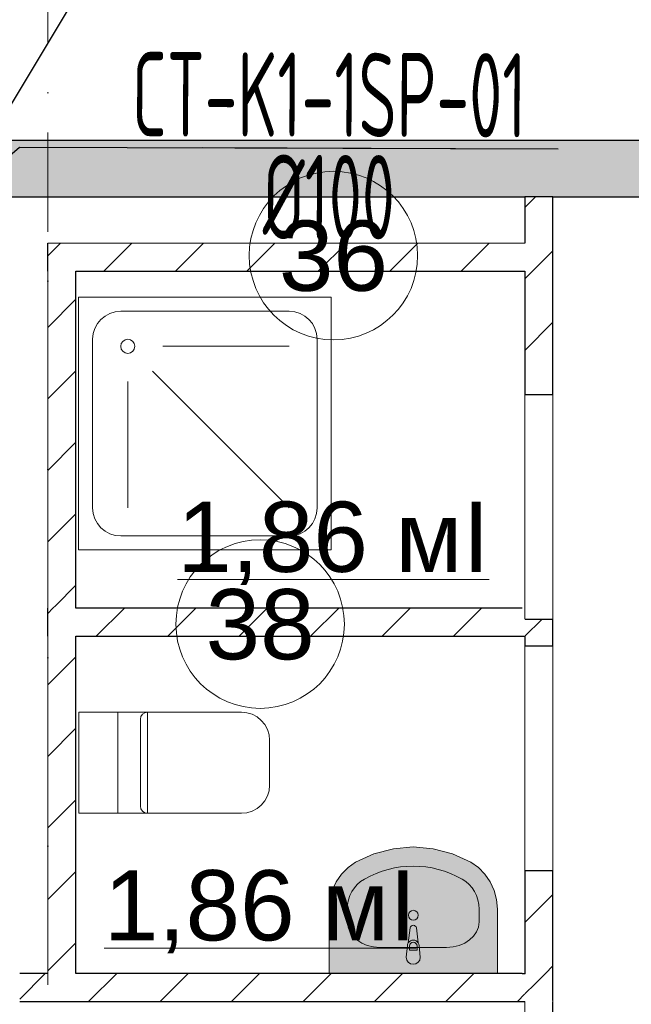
# Model space of a CAD drawing. Header units: millimetres. Extents: x -2890 to 117730, y -526 to 88572.
# Tile 16 of 65: x 22986 to 25165, y 74396 to 77901. Entities that reach past the tile are written whole.
import ezdxf
from ezdxf import colors
from ezdxf.entities.mleader import LeaderData, LeaderLine
from ezdxf.enums import TextEntityAlignment as Align
from ezdxf.math import Vec2, Vec3

# ---------------------------------------------------------------- set-up
doc = ezdxf.new("R2010")
doc.units = ezdxf.units.MM
doc.header["$MEASUREMENT"] = 0
doc.set_wipeout_variables(frame=1)
doc.linetypes.add('Wipeout_Contour', pattern=[1000, 0, -1000])
doc.linetypes.add('Штрихпунктирная', pattern=[6.702778, 3.527778, -1.763889, 0, -1.411111])
for name, color, linetype in [('P-K1KLN', 221, 'Continuous'), ('P-K1KLNC', 3, 'Continuous'), ('P-K1KLT', 221, 'Continuous'), ('ВК_Текст', 7, 'Continuous'), ('Интерьер - Оборудование', 7, 'Continuous'), ('Конструктив - Стена сущ для демонтажного плана', 7, 'Continuous'), ('Конструктив - Стена сущ для Кладочного плана', 7, 'Continuous'), ('Конструктив - Стены блок 100 нов', 7, 'Continuous'), ('Элемент Модели - Зона', 7, 'Continuous'), ('Элемент Модели - Оси', 7, 'Continuous')]:
    doc.layers.add(name, color=color, linetype=linetype)
doc.styles.add('ROMANC', font='ROMANC.shx', dxfattribs={"width": 0.75})
doc.styles.get("Standard").update_dxf_attribs({"font": 'ARIALUNI.TTF', "height": 250})
doc.styles.add('СГЕНЕРИР_СТИЛЬ_4', font='arial.ttf')
pattern_1 = [(45, (-30913.89, 8295.99), (-127.2792, 127.2792), [])]

# ---------------------------------------------------------------- blocks, each defined once
blk = doc.blocks.new('K1KOLONNO_RUS')
at = {"layer": 'P-K1KLNC'}
blk.add_line((-75, 0), (75, 0), dxfattribs=at)
at = {"layer": 'P-K1KLN', "style": 'ROMANC', "width": 0.55}
blk.add_attdef('KOLONCAP', text='', height=40, dxfattribs=at).set_placement((0, -29.04), align=Align.MIDDLE)
at = {"layer": 'P-K1KLT', "style": 'ROMANC', "width": 0.5}
blk.add_attdef('CT-K1-01', text='', height=40, dxfattribs=at).set_placement((0, 25.18), align=Align.MIDDLE)
blk = doc.blocks.new('_None')

msp = doc.modelspace()

# ---------------------------------------------------------------- hatches: boundary and pattern name
at = {"layer": 'Интерьер - Оборудование', "linetype": 'Continuous', "lineweight": 0, "ltscale": 100}
msp.add_hatch(color=255, dxfattribs=at).paths.add_polyline_path([(24413.3, 74563.3), (24409.3, 74605.3, 0.12102), (24406, 74614.8), (24399.4, 74667.7, 0.882566), (24377.2, 74667.7), (24370.6, 74614.8, 0.12102), (24367.3, 74605.3), (24363.3, 74563.3, 1)])
at = {"layer": 'Конструктив - Стена сущ для демонтажного плана', "linetype": 'Continuous', "lineweight": 15, "ltscale": 100}
msp.add_hatch(color=7, dxfattribs=at).paths.add_polyline_path([(17486.1, 77471), (17486.1, 77271), (27086.1, 77271), (27086.1, 77471)])
at = {"layer": 'Конструктив - Стена сущ для Кладочного плана', "linetype": 'Continuous', "lineweight": 15, "ltscale": 100}
msp.add_hatch(color=7, dxfattribs=at).paths.add_polyline_path([(17486.1, 77471), (17486.1, 77271), (27106.1, 77271), (27106.1, 77471)])

# ---------------------------------------------------------------- linework, layer by layer
at = {"layer": 'Интерьер - Оборудование', "color": 7, "linetype": 'Continuous', "lineweight": 5, "ltscale": 100}
for p, q in [((23946.1, 76863.3), (23346.1, 76863.3)), ((23246.1, 76763.3), (23246.1, 76163.3)), ((24046.1, 76163.3), (24046.1, 76763.3)), ((23496.1, 76738.3), (23946.1, 76738.3)), ((23459.5, 76649.9), (23946.1, 76163.3)), ((23371.1, 76613.3), (23371.1, 76163.3)), ((23346.1, 76063.3), (23946.1, 76063.3)), ((24153.5, 74689.3), (24153.5, 74735.1)), ((24623.1, 74689.3), (24623.1, 74735.1)), ((24269.5, 74598.3), (24507.1, 74598.3)), ((24374.7, 74588.2), (24374.7, 74603.1)), ((24401.9, 74588.2), (24374.7, 74588.2)), ((24401.9, 74603.1), (24401.9, 74588.2))]:
    msp.add_line(p, q, dxfattribs=at)
at = {"layer": 'Интерьер - Оборудование', "color": 7, "linetype": 'Continuous', "lineweight": 15, "ltscale": 100}
for p, q in [((23336.3, 75436), (23336.3, 75076)), ((23441.3, 75436), (23441.3, 75076)), ((23416.3, 75256), (23416.3, 75411)), ((23416.3, 75101), (23416.3, 75256))]:
    msp.add_line(p, q, dxfattribs=at)
at = {"layer": 'Интерьер - Оборудование', "color": 7, "linetype": 'Continuous', "lineweight": 5, "ltscale": 100, "flags": 128}
msp.add_lwpolyline([(24413.3, 74563.3), (24409.3, 74605.3, 0.12102), (24406, 74614.8), (24399.4, 74667.7, 0.882566), (24377.2, 74667.7), (24370.6, 74614.8, 0.12102), (24367.3, 74605.3), (24363.3, 74563.3, 1)], format="xyb", close=True, dxfattribs=at)
at = {"layer": 'Интерьер - Оборудование', "color": 7, "linetype": 'Continuous', "lineweight": 5, "ltscale": 100}
for centre, radius in [((23371.1, 76738.3), 25), ((24388.3, 74713.1), 17.5)]:
    msp.add_circle(centre, radius, dxfattribs=at)
for centre, radius, start, end in [((23346.1, 76763.3), 100, 90, 180), ((23946.1, 76763.3), 100, 0, 90), ((23346.1, 76163.3), 100, 180, 270), ((23946.1, 76163.3), 100, 270, 0), ((24388.3, 74603.4), 21.1, 32.771, 147.229), ((24388.3, 74603.1), 13.6, 0, 180)]:
    msp.add_arc(centre, radius, start, end, dxfattribs=at)
at = {"layer": 'Интерьер - Оборудование', "color": 7, "linetype": 'Continuous', "lineweight": 15, "ltscale": 100}
for centre, start, end in [((23441.3, 75411), 90, 180), ((23441.3, 75101), 180, 270)]:
    msp.add_arc(centre, 25, start, end, dxfattribs=at)
at = {"layer": 'Интерьер - Оборудование', "color": 7, "linetype": 'Continuous', "lineweight": 5, "ltscale": 100}
for centre, major_axis, ratio, start_param, end_param in [((24388.3, 74506), (0, 381.8), 0.956522, 5.78621, 6.78016), ((24269.5, 74735.1), (0, 121.2), 0.956522, 0.496975, 1.570796), ((24507.2, 74735.1), (0, 121.2), 0.956522, 4.712389, 5.78621), ((24269.6, 74689.3), (116.1, 0), 0.783646, 3.141593, 4.712389), ((24507, 74689.3), (116.1, 0), 0.783646, 4.712389, 6.283185)]:
    msp.add_ellipse(centre, major_axis=major_axis, ratio=ratio, start_param=start_param, end_param=end_param, dxfattribs=at)
at = {"layer": 'Конструктив - Стена сущ для демонтажного плана', "color": 7, "linetype": 'Continuous', "lineweight": 30, "ltscale": 100, "flags": 128}
for points in [[(27086.1, 77471), (17486.1, 77471)], [(17686.1, 77271), (27086.1, 77271)]]:
    msp.add_lwpolyline(points, dxfattribs=at)
at = {"layer": 'Конструктив - Стена сущ для Кладочного плана', "color": 7, "linetype": 'Continuous', "lineweight": 30, "ltscale": 100, "flags": 128}
for points in [[(27106.1, 77471), (17486.1, 77471)], [(17686.1, 77271), (27106.1, 77271)]]:
    msp.add_lwpolyline(points, dxfattribs=at)
at = {"layer": 'Элемент Модели - Зона', "color": 7, "linetype": 'Continuous', "lineweight": 0, "ltscale": 100}
for p, q in [((23548.4, 75907.7), (24659.3, 75907.7)), ((23287.4, 74595.9), (24398.2, 74595.9))]:
    msp.add_line(p, q, dxfattribs=at)

# ---------------------------------------------------------------- texts
at = {"layer": 'Элемент Модели - Зона', "color": 7, "linetype": 'Continuous', "lineweight": 0, "ltscale": 100, "char_height": 250, "attachment_point": 5, "style": 'СГЕНЕРИР_СТИЛЬ_4'}
for insert in [(24103.9, 76037.1), (23842.8, 74725.2)]:
    msp.add_mtext('\\A1;1,86 мІ', dxfattribs=dict(at, insert=insert))

# ---------------------------------------------------------------- wipeouts: each hides what was drawn before it
at = {"color": 254, "linetype": 'Wipeout_Contour', "lineweight": 0, "ltscale": 100}
for points in [[(23186.1, 77006), (23086.1, 77006), (23086.1, 76996), (23186.1, 76996)], [(24886.1, 77006), (24786.1, 77006), (24786.1, 76566), (24886.1, 76566)], [(23186.1, 75816), (23086.1, 75816), (23086.1, 75806), (23186.1, 75806)], [(23186.1, 75706), (23086.1, 75706), (23086.1, 75696), (23186.1, 75696)], [(24786.1, 75671.4), (24886.1, 75671.4), (24886.1, 75706), (24786.1, 75706)], [(24786.1, 74506), (24886.1, 74406), (24886.1, 74506)]]:
    msp.add_wipeout(points, dxfattribs=at).dxf.layer = 'Конструктив - Стены блок 100 нов'

# ---------------------------------------------------------------- next in the draw order: hatches: boundary and pattern name
at = {"layer": 'Конструктив - Стены блок 100 нов', "linetype": 'Continuous', "lineweight": 5, "ltscale": 100}
h = msp.add_hatch(dxfattribs=at)
h.set_pattern_fill('БЛОКИ_БЕТОННЫЕ_ЭФФЕКТИВН_7F', scale=100, style=0, pattern_type=2)
h.set_pattern_definition(pattern_1)
h.paths.add_polyline_path([(23186.1, 77006), (23086.1, 77006), (23086.1, 76996), (23186.1, 76996)])
h = msp.add_hatch(dxfattribs=at)
h.set_pattern_fill('БЛОКИ_БЕТОННЫЕ_ЭФФЕКТИВН_7F', scale=100, style=0, pattern_type=2)
h.set_pattern_definition(pattern_1)
h.paths.add_polyline_path([(24886.1, 77006), (24786.1, 77006), (24786.1, 76566), (24886.1, 76566)])
h = msp.add_hatch(dxfattribs=at)
h.set_pattern_fill('БЛОКИ_БЕТОННЫЕ_ЭФФЕКТИВН_7F', scale=100, style=0, pattern_type=2)
h.set_pattern_definition(pattern_1)
h.paths.add_polyline_path([(23186.1, 75816), (23086.1, 75816), (23086.1, 75806), (23186.1, 75806)])
h = msp.add_hatch(dxfattribs=at)
h.set_pattern_fill('БЛОКИ_БЕТОННЫЕ_ЭФФЕКТИВН_7F', scale=100, style=0, pattern_type=2)
h.set_pattern_definition(pattern_1)
h.paths.add_polyline_path([(23186.1, 75706), (23086.1, 75706), (23086.1, 75696), (23186.1, 75696)])
h = msp.add_hatch(dxfattribs=at)
h.set_pattern_fill('БЛОКИ_БЕТОННЫЕ_ЭФФЕКТИВН_7F', scale=100, style=0, pattern_type=2)
h.set_pattern_definition(pattern_1)
h.paths.add_polyline_path([(24786.1, 75671.4), (24886.1, 75671.4), (24886.1, 75706), (24786.1, 75706)])
h = msp.add_hatch(dxfattribs=at)
h.set_pattern_fill('БЛОКИ_БЕТОННЫЕ_ЭФФЕКТИВН_7F', scale=100, style=0, pattern_type=2)
h.set_pattern_definition(pattern_1)
h.paths.add_polyline_path([(24786.1, 74506), (24886.1, 74406), (24886.1, 74506)])

# ---------------------------------------------------------------- next in the draw order: linework, layer by layer
at = {"layer": 'Конструктив - Стены блок 100 нов', "color": 7, "linetype": 'Continuous', "lineweight": 30, "ltscale": 100}
for p, q in [((24886.1, 76566), (24786.1, 76566)), ((24786.1, 75706), (24786.1, 75671.4)), ((24886.1, 75671.4), (24886.1, 75706)), ((24886.1, 75671.4), (24786.1, 75671.4))]:
    msp.add_line(p, q, dxfattribs=at)
at = {"layer": 'Конструктив - Стены блок 100 нов', "color": 7, "linetype": 'Continuous', "lineweight": 15, "ltscale": 100}
for p, q in [((24786.1, 75806), (24786.1, 76566)), ((24786.1, 75806), (24786.1, 76566)), ((24886.1, 75806), (24886.1, 76566)), ((24886.1, 75806), (24886.1, 76566))]:
    msp.add_line(p, q, dxfattribs=at)

# ---------------------------------------------------------------- next in the draw order: wipeouts: each hides what was drawn before it
at = {"color": 254, "linetype": 'Wipeout_Contour', "lineweight": 0, "ltscale": 100}
for points in [[(24786.1, 77106), (24786.1, 77006), (24886.1, 77006), (24886.1, 77106)], [(23186.1, 75816), (23186.1, 76996), (23086.1, 76996), (23086.1, 75816)], [(24786.1, 75766), (24786.1, 75706), (24886.1, 75706), (24886.1, 75766)], [(24786.1, 74871.4), (24786.1, 74506), (24886.1, 74506), (24886.1, 74871.4)]]:
    msp.add_wipeout(points, dxfattribs=at).dxf.layer = 'Конструктив - Стены блок 100 нов'

# ---------------------------------------------------------------- next in the draw order: hatches: boundary and pattern name
at = {"layer": 'Конструктив - Стены блок 100 нов', "linetype": 'Continuous', "lineweight": 5, "ltscale": 100}
h = msp.add_hatch(dxfattribs=at)
h.set_pattern_fill('БЛОКИ_БЕТОННЫЕ_ЭФФЕКТИВН_7F', scale=100, style=0, pattern_type=2)
h.set_pattern_definition(pattern_1)
h.paths.add_polyline_path([(24786.1, 77106), (24786.1, 77006), (24886.1, 77006), (24886.1, 77106)])
h = msp.add_hatch(dxfattribs=at)
h.set_pattern_fill('БЛОКИ_БЕТОННЫЕ_ЭФФЕКТИВН_7F', scale=100, style=0, pattern_type=2)
h.set_pattern_definition(pattern_1)
h.paths.add_polyline_path([(23186.1, 75816), (23186.1, 76996), (23086.1, 76996), (23086.1, 75816)])
h = msp.add_hatch(dxfattribs=at)
h.set_pattern_fill('БЛОКИ_БЕТОННЫЕ_ЭФФЕКТИВН_7F', scale=100, style=0, pattern_type=2)
h.set_pattern_definition(pattern_1)
h.paths.add_polyline_path([(24786.1, 75766), (24786.1, 75706), (24886.1, 75706), (24886.1, 75766)])
h = msp.add_hatch(dxfattribs=at)
h.set_pattern_fill('БЛОКИ_БЕТОННЫЕ_ЭФФЕКТИВН_7F', scale=100, style=0, pattern_type=2)
h.set_pattern_definition(pattern_1)
h.paths.add_polyline_path([(24786.1, 74871.4), (24786.1, 74506), (24886.1, 74506), (24886.1, 74871.4)])

# ---------------------------------------------------------------- next in the draw order: linework, layer by layer
at = {"layer": 'Интерьер - Оборудование', "color": 7, "linetype": 'Continuous', "lineweight": 5, "ltscale": 100, "flags": 128}
msp.add_lwpolyline([(23196.1, 76013.3), (24096.1, 76013.3), (24096.1, 76913.3), (23196.1, 76913.3)], close=True, dxfattribs=at)
at = {"layer": 'Конструктив - Стены блок 100 нов', "color": 7, "linetype": 'Continuous', "lineweight": 5, "ltscale": 100}
for p, q in [((23086.1, 77006), (23086.1, 76996)), ((23086.1, 75816), (23086.1, 75806))]:
    msp.add_line(p, q, dxfattribs=at)
at = {"layer": 'Конструктив - Стены блок 100 нов', "color": 7, "linetype": 'Continuous', "lineweight": 30, "ltscale": 100}
for p, q in [((23186.1, 76996), (23186.1, 77006)), ((23186.1, 75816), (23186.1, 76996)), ((24776.1, 77006), (24786.1, 77006)), ((24786.1, 77006), (24786.1, 76566)), ((24886.1, 76566), (24886.1, 77006)), ((23186.1, 75806), (23186.1, 75816)), ((24886.1, 75766), (24786.1, 75766)), ((24886.1, 75706), (24886.1, 75766)), ((24776.1, 75706), (24786.1, 75706)), ((24786.1, 74871.4), (24786.1, 74506)), ((24886.1, 74871.4), (24786.1, 74871.4)), ((24886.1, 74506), (24886.1, 74871.4)), ((24776.1, 74506), (24786.1, 74506)), ((24886.1, 74406), (24886.1, 74506))]:
    msp.add_line(p, q, dxfattribs=at)
at = {"layer": 'Конструктив - Стены блок 100 нов', "color": 7, "linetype": 'Continuous', "lineweight": 15, "ltscale": 100}
for p, q in [((24786.1, 75766), (24786.1, 75806)), ((24786.1, 75766), (24786.1, 75806)), ((24886.1, 75766), (24886.1, 75806)), ((24886.1, 75766), (24886.1, 75806)), ((24786.1, 74871.4), (24786.1, 75671.4)), ((24786.1, 74871.4), (24786.1, 75671.4)), ((24886.1, 74871.4), (24886.1, 75671.4)), ((24886.1, 74871.4), (24886.1, 75671.4))]:
    msp.add_line(p, q, dxfattribs=at)
at = {"layer": 'Конструктив - Стены блок 100 нов', "color": 7, "linetype": 'Continuous', "lineweight": 5, "ltscale": 100, "flags": 128}
msp.add_lwpolyline([(23086.1, 76996), (23086.1, 75816)], dxfattribs=at)

# ---------------------------------------------------------------- next in the draw order: wipeouts: each hides what was drawn before it
at = {"color": 254, "linetype": 'Wipeout_Contour', "lineweight": 0, "ltscale": 100}
for points in [[(24886.1, 77106), (24886.1, 77271), (24786.1, 77271), (24786.1, 77106)], [(23186.1, 77106), (23086.1, 77106), (23086.1, 77006), (23186.1, 77006)], [(24776.1, 75706), (24786.1, 75706), (24786.1, 75766), (24776.1, 75766)], [(24786.1, 74506), (24786.1, 74406), (24886.1, 74406)]]:
    msp.add_wipeout(points, dxfattribs=at).dxf.layer = 'Конструктив - Стены блок 100 нов'

# ---------------------------------------------------------------- next in the draw order: hatches: boundary and pattern name
at = {"layer": 'Конструктив - Стены блок 100 нов', "linetype": 'Continuous', "lineweight": 5, "ltscale": 100}
h = msp.add_hatch(dxfattribs=at)
h.set_pattern_fill('БЛОКИ_БЕТОННЫЕ_ЭФФЕКТИВН_7F', scale=100, style=0, pattern_type=2)
h.set_pattern_definition(pattern_1)
h.paths.add_polyline_path([(24886.1, 77106), (24886.1, 77271), (24786.1, 77271), (24786.1, 77106)])
h = msp.add_hatch(dxfattribs=at)
h.set_pattern_fill('БЛОКИ_БЕТОННЫЕ_ЭФФЕКТИВН_7F', scale=100, style=0, pattern_type=2)
h.set_pattern_definition(pattern_1)
h.paths.add_polyline_path([(23186.1, 77106), (23086.1, 77106), (23086.1, 77006), (23186.1, 77006)])
h = msp.add_hatch(dxfattribs=at)
h.set_pattern_fill('БЛОКИ_БЕТОННЫЕ_ЭФФЕКТИВН_7F', scale=100, style=0, pattern_type=2)
h.set_pattern_definition(pattern_1)
h.paths.add_polyline_path([(24776.1, 75706), (24786.1, 75706), (24786.1, 75766), (24776.1, 75766)])
h = msp.add_hatch(dxfattribs=at)
h.set_pattern_fill('БЛОКИ_БЕТОННЫЕ_ЭФФЕКТИВН_7F', scale=100, style=0, pattern_type=2)
h.set_pattern_definition(pattern_1)
h.paths.add_polyline_path([(24786.1, 74506), (24786.1, 74406), (24886.1, 74406)])

# ---------------------------------------------------------------- next in the draw order: linework, layer by layer
at = {"layer": 'P-K1KLNC', "ltscale": 100}
msp.add_lwpolyline([(22696.3, 77198.5), (22985.4, 77446.7), (24905.2, 77441.8)], dxfattribs=at)
at = {"layer": 'Конструктив - Стены блок 100 нов', "color": 7, "linetype": 'Continuous', "lineweight": 30, "ltscale": 100}
for p, q in [((24786.1, 77271), (24786.1, 77106)), ((24886.1, 77106), (24886.1, 77271)), ((24886.1, 77006), (24886.1, 77106)), ((24886.1, 74396), (24886.1, 74406))]:
    msp.add_line(p, q, dxfattribs=at)
at = {"layer": 'Конструктив - Стены блок 100 нов', "color": 7, "linetype": 'Continuous', "lineweight": 5, "ltscale": 100}
for p, q in [((24786.1, 77106), (24776.1, 77106)), ((23086.1, 77006), (23086.1, 76996))]:
    msp.add_line(p, q, dxfattribs=at)
at = {"layer": 'Конструктив - Стены блок 100 нов', "color": 7, "linetype": 'Continuous', "lineweight": 30, "ltscale": 100, "flags": 128}
for points in [[(24886.1, 77271), (24786.1, 77271)], [(23086.1, 77006), (23086.1, 77106)]]:
    msp.add_lwpolyline(points, dxfattribs=at)

# ---------------------------------------------------------------- next in the draw order: block references
at = {"layer": 'P-K1KLNC', "ltscale": 100}
ref = msp.add_blockref('K1KOLONNO_RUS', (24088.3, 77444.4), dxfattribs=dict(at, xscale=6.000000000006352, yscale=6.000000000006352, zscale=6.000000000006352, rotation=359.8194848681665))
ref.add_attrib('CT-K1-01', 'CT-K1-1SP-01', dxfattribs={"layer": 'P-K1KLT', "height": 300, "rotation": 359.8195, "style": 'ROMANC', "width": 0.55}).set_placement((24088.9, 77634.3), align=Align.MIDDLE)
ref.add_attrib('KOLONCAP', '%%C100', dxfattribs={"layer": 'P-K1KLN', "height": 300, "rotation": 359.8195, "style": 'ROMANC', "width": 0.55}).set_placement((24087.8, 77270.2), align=Align.MIDDLE)

# ---------------------------------------------------------------- next in the draw order: leaders
at = {"layer": 'ВК_Текст', "ltscale": 100}
ml = msp.add_multileader_mtext('Standard', dxfattribs=at)
ml.set_content('Сущ. Ст. К1-1SР-01\\P%%C100', color=256)
ml.set_leader_properties(color=256, linetype='ByLayer', lineweight=-1)
ml.set_arrow_properties(name='NONE')
ml.build(insert=Vec2(0, 0))
ml.multileader.update_dxf_attribs({"text_left_attachment_type": 6, "text_right_attachment_type": 6, "dogleg_length": 0.36, "arrow_head_size": 18})
ctx = ml.context
ctx.base_point, ctx.char_height, ctx.arrow_head_size, ctx.landing_gap_size, ctx.plane_origin = Vec3(25447.6, 81679.3), 250, 18, 9, Vec3(23044.7, 73472.4)
ctx.left_attachment, ctx.right_attachment = 6, 6
notes = []
notes.append((ctx, [(0, (1, 1, 0), (25411.6, 81679.3), (1, 0), 36, [(0, [(22734.2, 77231.1)], 0, [])])]))
ctx.mtext.insert, ctx.mtext.flow_direction = Vec3(25456.6, 81979.3), 5
for ctx, leaders in notes:
    for number, flags, end, landing, length, lines in leaders:
        leader = LeaderData()
        leader.index, (leader.has_last_leader_line, leader.has_dogleg_vector, leader.attachment_direction) = number, flags
        leader.last_leader_point, leader.dogleg_vector, leader.dogleg_length = Vec3(end), Vec3(landing), length
        for number, points, colour, breaks in lines:
            line = LeaderLine()
            line.index, line.vertices, line.color, line.breaks = number, Vec3.list(points), colors.encode_raw_color(colour), breaks
            leader.lines.append(line)
        ctx.leaders.append(leader)

# ---------------------------------------------------------------- next in the draw order: wipeouts: each hides what was drawn before it
at = {"color": 254, "linetype": 'Wipeout_Contour', "lineweight": 0, "ltscale": 100}
for points in [[(24776.1, 77106), (24776.1, 77006), (24786.1, 77006), (24786.1, 77106)], [(23186.1, 74406), (24786.1, 74406), (24786.1, 74506), (23186.1, 74506)]]:
    msp.add_wipeout(points, dxfattribs=at).dxf.layer = 'Конструктив - Стены блок 100 нов'

# ---------------------------------------------------------------- next in the draw order: hatches: boundary and pattern name
at = {"layer": 'Интерьер - Оборудование', "linetype": 'Continuous', "lineweight": 0, "ltscale": 100}
msp.add_hatch(color=255, dxfattribs=at).paths.add_polyline_path([(24688.3, 74506), (24688.3, 74735.1), (24685.4, 74768.8), (24676.8, 74801.4), (24662.8, 74832), (24643.8, 74859.4), (24620.5, 74882.8), (24593.5, 74901.6), (24528.3, 74931.5), (24459.3, 74949.8), (24388.3, 74956), (24317.4, 74949.8), (24248.3, 74931.5), (24183.1, 74901.6), (24156.2, 74882.8), (24132.8, 74859.4), (24113.8, 74832), (24099.8, 74801.4), (24091.2, 74768.8), (24088.3, 74735.1), (24088.3, 74506)])
at = {"layer": 'Конструктив - Стены блок 100 нов', "linetype": 'Continuous', "lineweight": 5, "ltscale": 100}
h = msp.add_hatch(dxfattribs=at)
h.set_pattern_fill('БЛОКИ_БЕТОННЫЕ_ЭФФЕКТИВН_7F', scale=100, style=0, pattern_type=2)
h.set_pattern_definition(pattern_1)
h.paths.add_polyline_path([(24776.1, 77106), (24776.1, 77006), (24786.1, 77006), (24786.1, 77106)])
h = msp.add_hatch(dxfattribs=at)
h.set_pattern_fill('БЛОКИ_БЕТОННЫЕ_ЭФФЕКТИВН_7F', scale=100, style=0, pattern_type=2)
h.set_pattern_definition(pattern_1)
h.paths.add_polyline_path([(23186.1, 74406), (24786.1, 74406), (24786.1, 74506), (23186.1, 74506)])

# ---------------------------------------------------------------- next in the draw order: linework, layer by layer
at = {"layer": 'Интерьер - Оборудование', "color": 7, "linetype": 'Continuous', "lineweight": 5, "ltscale": 100, "flags": 128}
msp.add_lwpolyline([(24688.3, 74506), (24688.3, 74735.1), (24685.4, 74768.8), (24676.8, 74801.4), (24662.8, 74832), (24643.8, 74859.4), (24620.5, 74882.8), (24593.5, 74901.6), (24528.3, 74931.5), (24459.3, 74949.8), (24388.3, 74956), (24317.4, 74949.8), (24248.3, 74931.5), (24183.1, 74901.6), (24156.2, 74882.8), (24132.8, 74859.4), (24113.8, 74832), (24099.8, 74801.4), (24091.2, 74768.8), (24088.3, 74735.1), (24088.3, 74506)], close=True, dxfattribs=at)
at = {"layer": 'Конструктив - Стены блок 100 нов', "color": 7, "linetype": 'Continuous', "lineweight": 30, "ltscale": 100}
msp.add_line((24776.1, 74506), (24786.1, 74506), dxfattribs=at)
at = {"layer": 'Конструктив - Стены блок 100 нов', "color": 7, "linetype": 'Continuous', "lineweight": 5, "ltscale": 100}
msp.add_line((24786.1, 74406), (24786.1, 74396), dxfattribs=at)
at = {"layer": 'Конструктив - Стены блок 100 нов', "color": 7, "linetype": 'Continuous', "lineweight": 30, "ltscale": 100}
msp.add_point((24786.1, 74506), dxfattribs=at)

# ---------------------------------------------------------------- next in the draw order: wipeouts: each hides what was drawn before it
at = {"color": 254, "linetype": 'Wipeout_Contour', "lineweight": 0, "ltscale": 100}
for points in [[(23186.1, 77006), (24776.1, 77006), (24776.1, 77106), (23186.1, 77106)], [(23086.1, 74406), (23186.1, 74406), (23186.1, 74506), (23086.1, 74506)]]:
    msp.add_wipeout(points, dxfattribs=at).dxf.layer = 'Конструктив - Стены блок 100 нов'

# ---------------------------------------------------------------- next in the draw order: hatches: boundary and pattern name
at = {"layer": 'Конструктив - Стены блок 100 нов', "linetype": 'Continuous', "lineweight": 5, "ltscale": 100}
h = msp.add_hatch(dxfattribs=at)
h.set_pattern_fill('БЛОКИ_БЕТОННЫЕ_ЭФФЕКТИВН_7F', scale=100, style=0, pattern_type=2)
h.set_pattern_definition(pattern_1)
h.paths.add_polyline_path([(23186.1, 77006), (24776.1, 77006), (24776.1, 77106), (23186.1, 77106)])
h = msp.add_hatch(dxfattribs=at)
h.set_pattern_fill('БЛОКИ_БЕТОННЫЕ_ЭФФЕКТИВН_7F', scale=100, style=0, pattern_type=2)
h.set_pattern_definition(pattern_1)
h.paths.add_polyline_path([(23086.1, 74406), (23186.1, 74406), (23186.1, 74506), (23086.1, 74506)])

# ---------------------------------------------------------------- next in the draw order: linework, layer by layer
at = {"layer": 'Конструктив - Стены блок 100 нов', "color": 7, "linetype": 'Continuous', "lineweight": 5, "ltscale": 100}
msp.add_line((24786.1, 77106), (24776.1, 77106), dxfattribs=at)
at = {"layer": 'Конструктив - Стены блок 100 нов', "color": 7, "linetype": 'Continuous', "lineweight": 30, "ltscale": 100}
for p, q in [((23186.1, 76996), (23186.1, 77006)), ((23186.1, 77006), (24776.1, 77006)), ((24776.1, 77006), (24786.1, 77006)), ((23186.1, 74506), (23186.1, 74516)), ((24776.1, 74506), (23186.1, 74506)), ((23186.1, 74406), (24786.1, 74406))]:
    msp.add_line(p, q, dxfattribs=at)
at = {"layer": 'Конструктив - Стены блок 100 нов', "color": 7, "linetype": 'Continuous', "lineweight": 5, "ltscale": 100, "flags": 128}
msp.add_lwpolyline([(24776.1, 77106), (23086.1, 77106)], dxfattribs=at)
at = {"layer": 'Элемент Модели - Зона', "color": 7, "linetype": 'Continuous', "lineweight": 0, "ltscale": 100, "flags": 128}
msp.add_lwpolyline([(24403.9, 77061.3, 1), (23803.9, 77061.3, 1)], format="xyb", close=True, dxfattribs=at)

# ---------------------------------------------------------------- next in the draw order: texts
at = {"layer": 'Элемент Модели - Зона', "color": 7, "linetype": 'Continuous', "lineweight": 0, "ltscale": 100, "insert": (24103.9, 77059.2), "char_height": 250, "attachment_point": 5, "style": 'СГЕНЕРИР_СТИЛЬ_4'}
msp.add_mtext('\\A1;36', dxfattribs=at)

# ---------------------------------------------------------------- next in the draw order: wipeouts: each hides what was drawn before it
at = {"color": 254, "linetype": 'Wipeout_Contour', "lineweight": 0, "ltscale": 100}
for points in [[(22986.1, 74406), (23086.1, 74406), (23086.1, 74506), (22986.1, 74506)], [(24786.1, 74396), (24886.1, 74396), (24886.1, 74406), (24786.1, 74406)]]:
    msp.add_wipeout(points, dxfattribs=at).dxf.layer = 'Конструктив - Стены блок 100 нов'

# ---------------------------------------------------------------- next in the draw order: hatches: boundary and pattern name
at = {"layer": 'Конструктив - Стены блок 100 нов', "linetype": 'Continuous', "lineweight": 5, "ltscale": 100}
h = msp.add_hatch(dxfattribs=at)
h.set_pattern_fill('БЛОКИ_БЕТОННЫЕ_ЭФФЕКТИВН_7F', scale=100, style=0, pattern_type=2)
h.set_pattern_definition(pattern_1)
h.paths.add_polyline_path([(22986.1, 74406), (23086.1, 74406), (23086.1, 74506), (22986.1, 74506)])
h = msp.add_hatch(dxfattribs=at)
h.set_pattern_fill('БЛОКИ_БЕТОННЫЕ_ЭФФЕКТИВН_7F', scale=100, style=0, pattern_type=2)
h.set_pattern_definition(pattern_1)
h.paths.add_polyline_path([(24786.1, 74396), (24886.1, 74396), (24886.1, 74406), (24786.1, 74406)])

# ---------------------------------------------------------------- next in the draw order: linework, layer by layer
at = {"layer": 'Конструктив - Стены блок 100 нов', "color": 7, "linetype": 'Continuous', "lineweight": 30, "ltscale": 100}
for p, q in [((23086.1, 74506), (22986.1, 74506)), ((22986.1, 74406), (23086.1, 74406)), ((23086.1, 74406), (23186.1, 74406))]:
    msp.add_line(p, q, dxfattribs=at)
at = {"layer": 'Конструктив - Стены блок 100 нов', "color": 7, "linetype": 'Continuous', "lineweight": 5, "ltscale": 100}
msp.add_line((23086.1, 74516), (23086.1, 74506), dxfattribs=at)

# ---------------------------------------------------------------- next in the draw order: wipeouts: each hides what was drawn before it
at = {"color": 254, "linetype": 'Wipeout_Contour', "lineweight": 0, "ltscale": 100}
for points in [[(23086.1, 74506), (23186.1, 74506), (23186.1, 74516), (23086.1, 74516)], [(24886.1, 72906), (24886.1, 74396), (24786.1, 74396), (24786.1, 72906)]]:
    msp.add_wipeout(points, dxfattribs=at).dxf.layer = 'Конструктив - Стены блок 100 нов'

# ---------------------------------------------------------------- next in the draw order: hatches: boundary and pattern name
at = {"layer": 'Конструктив - Стены блок 100 нов', "linetype": 'Continuous', "lineweight": 5, "ltscale": 100}
h = msp.add_hatch(dxfattribs=at)
h.set_pattern_fill('БЛОКИ_БЕТОННЫЕ_ЭФФЕКТИВН_7F', scale=100, style=0, pattern_type=2)
h.set_pattern_definition(pattern_1)
h.paths.add_polyline_path([(23086.1, 74506), (23186.1, 74506), (23186.1, 74516), (23086.1, 74516)])
h = msp.add_hatch(dxfattribs=at)
h.set_pattern_fill('БЛОКИ_БЕТОННЫЕ_ЭФФЕКТИВН_7F', scale=100, style=0, pattern_type=2)
h.set_pattern_definition(pattern_1)
h.paths.add_polyline_path([(24886.1, 72906), (24886.1, 74396), (24786.1, 74396), (24786.1, 72906)])

# ---------------------------------------------------------------- next in the draw order: linework, layer by layer
at = {"layer": 'Конструктив - Стены блок 100 нов', "color": 7, "linetype": 'Continuous', "lineweight": 5, "ltscale": 100}
msp.add_line((24786.1, 74406), (24786.1, 74396), dxfattribs=at)
at = {"layer": 'Конструктив - Стены блок 100 нов', "color": 7, "linetype": 'Continuous', "lineweight": 30, "ltscale": 100}
for p, q in [((24886.1, 74396), (24886.1, 74406)), ((24886.1, 72906), (24886.1, 74396))]:
    msp.add_line(p, q, dxfattribs=at)
at = {"layer": 'Конструктив - Стены блок 100 нов', "color": 7, "linetype": 'Continuous', "lineweight": 5, "ltscale": 100, "flags": 128}
msp.add_lwpolyline([(24786.1, 74396), (24786.1, 72705.9)], dxfattribs=at)

# ---------------------------------------------------------------- next in the draw order: wipeouts: each hides what was drawn before it
at = {"color": 254, "linetype": 'Wipeout_Contour', "lineweight": 0, "ltscale": 100}
msp.add_wipeout([(23186.1, 74516), (23186.1, 75696), (23086.1, 75696), (23086.1, 74516)], dxfattribs=at).dxf.layer = 'Конструктив - Стены блок 100 нов'

# ---------------------------------------------------------------- next in the draw order: hatches: boundary and pattern name
at = {"layer": 'Конструктив - Стены блок 100 нов', "linetype": 'Continuous', "lineweight": 5, "ltscale": 100}
h = msp.add_hatch(dxfattribs=at)
h.set_pattern_fill('БЛОКИ_БЕТОННЫЕ_ЭФФЕКТИВН_7F', scale=100, style=0, pattern_type=2)
h.set_pattern_definition(pattern_1)
h.paths.add_polyline_path([(23186.1, 74516), (23186.1, 75696), (23086.1, 75696), (23086.1, 74516)])

# ---------------------------------------------------------------- next in the draw order: linework, layer by layer
at = {"layer": 'Интерьер - Оборудование', "color": 7, "linetype": 'Continuous', "lineweight": 15, "ltscale": 100, "flags": 128}
msp.add_lwpolyline([(23876.3, 75176), (23874.4, 75156.5), (23868.7, 75137.7), (23859.5, 75120.4), (23847, 75105.3), (23831.9, 75092.8), (23814.6, 75083.6), (23795.8, 75077.9), (23776.3, 75076), (23196.3, 75076), (23196.3, 75436), (23776.3, 75436), (23795.8, 75434.1), (23814.6, 75428.4), (23831.9, 75419.1), (23847, 75406.7), (23859.5, 75391.5), (23868.7, 75374.3), (23874.4, 75355.5), (23876.3, 75336)], close=True, dxfattribs=at)
at = {"layer": 'Конструктив - Стены блок 100 нов', "color": 7, "linetype": 'Continuous', "lineweight": 5, "ltscale": 100}
for p, q in [((23086.1, 75706), (23086.1, 75696)), ((23086.1, 74516), (23086.1, 74506))]:
    msp.add_line(p, q, dxfattribs=at)
at = {"layer": 'Конструктив - Стены блок 100 нов', "color": 7, "linetype": 'Continuous', "lineweight": 30, "ltscale": 100}
for p, q in [((23186.1, 75696), (23186.1, 75706)), ((23186.1, 74516), (23186.1, 75696)), ((23186.1, 74506), (23186.1, 74516))]:
    msp.add_line(p, q, dxfattribs=at)
at = {"layer": 'Конструктив - Стены блок 100 нов', "color": 7, "linetype": 'Continuous', "lineweight": 5, "ltscale": 100, "flags": 128}
msp.add_lwpolyline([(23086.1, 75696), (23086.1, 74516)], dxfattribs=at)

# ---------------------------------------------------------------- next in the draw order: wipeouts: each hides what was drawn before it
at = {"color": 254, "linetype": 'Wipeout_Contour', "lineweight": 0, "ltscale": 100}
msp.add_wipeout([(23186.1, 75806), (23086.1, 75806), (23086.1, 75706), (23186.1, 75706)], dxfattribs=at).dxf.layer = 'Конструктив - Стены блок 100 нов'

# ---------------------------------------------------------------- next in the draw order: hatches: boundary and pattern name
at = {"layer": 'Конструктив - Стены блок 100 нов', "linetype": 'Continuous', "lineweight": 5, "ltscale": 100}
h = msp.add_hatch(dxfattribs=at)
h.set_pattern_fill('БЛОКИ_БЕТОННЫЕ_ЭФФЕКТИВН_7F', scale=100, style=0, pattern_type=2)
h.set_pattern_definition(pattern_1)
h.paths.add_polyline_path([(23186.1, 75806), (23086.1, 75806), (23086.1, 75706), (23186.1, 75706)])

# ---------------------------------------------------------------- next in the draw order: linework, layer by layer
at = {"layer": 'Конструктив - Стены блок 100 нов', "color": 7, "linetype": 'Continuous', "lineweight": 5, "ltscale": 100}
for p, q in [((23086.1, 75816), (23086.1, 75806)), ((23086.1, 75706), (23086.1, 75696))]:
    msp.add_line(p, q, dxfattribs=at)
at = {"layer": 'Конструктив - Стены блок 100 нов', "color": 7, "linetype": 'Continuous', "lineweight": 30, "ltscale": 100, "flags": 128}
msp.add_lwpolyline([(23086.1, 75706), (23086.1, 75806)], dxfattribs=at)
at = {"layer": 'Элемент Модели - Оси', "color": 7, "linetype": 'Штрихпунктирная', "lineweight": 15, "ltscale": 100}
msp.add_line((23086.1, 82191.7), (23086.1, 15620.8), dxfattribs=at)

# ---------------------------------------------------------------- next in the draw order: wipeouts: each hides what was drawn before it
at = {"color": 254, "linetype": 'Wipeout_Contour', "lineweight": 0, "ltscale": 100}
msp.add_wipeout([(23186.1, 75706), (24776.1, 75706), (24776.1, 75806), (23186.1, 75806)], dxfattribs=at).dxf.layer = 'Конструктив - Стены блок 100 нов'

# ---------------------------------------------------------------- next in the draw order: hatches: boundary and pattern name
at = {"layer": 'Конструктив - Стены блок 100 нов', "linetype": 'Continuous', "lineweight": 5, "ltscale": 100}
h = msp.add_hatch(dxfattribs=at)
h.set_pattern_fill('БЛОКИ_БЕТОННЫЕ_ЭФФЕКТИВН_7F', scale=100, style=0, pattern_type=2)
h.set_pattern_definition(pattern_1)
h.paths.add_polyline_path([(23186.1, 75706), (24776.1, 75706), (24776.1, 75806), (23186.1, 75806)])

# ---------------------------------------------------------------- next in the draw order: linework, layer by layer
at = {"layer": 'Конструктив - Стены блок 100 нов', "color": 7, "linetype": 'Continuous', "lineweight": 30, "ltscale": 100}
for p, q in [((23186.1, 75806), (23186.1, 75816)), ((24776.1, 75806), (23186.1, 75806)), ((23186.1, 75696), (23186.1, 75706)), ((23186.1, 75706), (24776.1, 75706)), ((24776.1, 75706), (24786.1, 75706))]:
    msp.add_line(p, q, dxfattribs=at)
at = {"layer": 'Элемент Модели - Зона', "color": 7, "linetype": 'Continuous', "lineweight": 0, "ltscale": 100, "flags": 128}
msp.add_lwpolyline([(24142.8, 75749.5, 1), (23542.8, 75749.5, 1)], format="xyb", close=True, dxfattribs=at)

# ---------------------------------------------------------------- next in the draw order: texts
at = {"layer": 'Элемент Модели - Зона', "color": 7, "linetype": 'Continuous', "lineweight": 0, "ltscale": 100, "insert": (23842.8, 75747.3), "char_height": 250, "attachment_point": 5, "style": 'СГЕНЕРИР_СТИЛЬ_4'}
msp.add_mtext('\\A1;38', dxfattribs=at)

doc.saveas('drawing.dxf')
